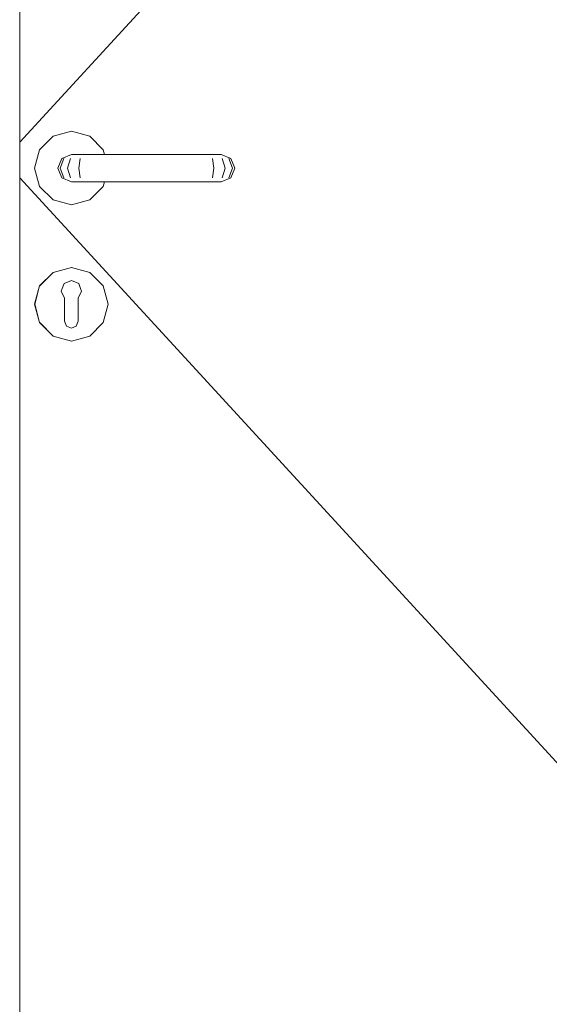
# Model space of a CAD drawing. Header units: millimetres. Extents: x 58537 to 97688, y -8921 to 14216.
# Tile 62 of 189: x 67375 to 67764, y 6166 to 6889. Entities that reach past the tile are written whole.
import ezdxf

# ---------------------------------------------------------------- set-up
doc = ezdxf.new("R2010")
doc.units = ezdxf.units.MM
doc.header["$MEASUREMENT"] = 0
doc.linetypes.add('Wipeout_Contour', pattern=[1000, 0, -1000])
for name, color, linetype in [('Nowe_A-Wymiary-Zewnętrzne', 7, 'Continuous'), ('Nowe_A-Ściany-Działowe', 7, 'Continuous'), ('Nowe_Drzwi Archicad', 7, 'Continuous')]:
    doc.layers.add(name, color=color, linetype=linetype)
doc.layers.add('Nowe_A-Wymiary-Zewnętrzne_Nr_pióra__45', color=7, linetype='Continuous', lineweight=15, true_color=0x40a5ff)
doc.layers.add('Nowe_A-Wymiary-Zewnętrzne_Nr_pióra__85', color=7, linetype='Continuous', lineweight=13, true_color=0x80c2ff)
doc.layers.add('Nowe_A-Wymiary-Zewnętrzne_Nr_pióra__46', color=5, linetype='Continuous', lineweight=15)
doc.layers.add('Nowe_Drzwi Archicad_Nr_pióra__3', color=7, linetype='Continuous', lineweight=13)
doc.styles.add('STYL_AUTOMATYCZNY_2', font='arial.ttf')
doc.dimstyles.new('STYL_AUTOMATYCZNY__1', dxfattribs={"dimtxt": 125, "dimasz": 47.5, "dimexe": 0.18, "dimexo": 20, "dimgap": 0, "dimtad": 1, "dimdec": 1, "dimlfac": 0.1, "dimzin": 0, "dimdsep": 46, "dimtxsty": 'STYL_AUTOMATYCZNY_2', "dimblk": 'ARROWHEAD_11', "dimblk1": 'ARROWHEAD_11', "dimblk2": 'ARROWHEAD_11', "dimcen": 0.09, "dimclrd": 256, "dimclre": 256, "dimclrt": 5, "dimadec": 1, "dimazin": 0, "dimtfac": 1, "dimtdec": 4, "dimtmove": 0, "dimatfit": 3, "dimfxl": 0, "dimtolj": 1, "dimtzin": 0, "dimarcsym": 0})

# ---------------------------------------------------------------- blocks, each defined once
blk = doc.blocks.new('ElemPrzekroju_256')
at = {"color": 254, "linetype": 'Wipeout_Contour', "lineweight": 0, "ltscale": 534110.723614}
blk.add_wipeout([(67805.09, 8320), (65240.07, 8320), (65240.07, 5792), (65265.07, 5792), (65265.07, 5780), (67258.07, 5780), (67258.07, 7897), (67805.09, 7897)], dxfattribs=at).dxf.layer = 'Nowe_A-Ściany-Działowe'
blk = doc.blocks.new('ElemPrzekroju_257')
at = {"layer": 'Nowe_Drzwi Archicad_Nr_pióra__3', "color": 7, "linetype": 'Continuous', "lineweight": 13}
blk.add_line((67375.07, 5780), (67375.07, 7780), dxfattribs=at)
at = {"color": 254, "linetype": 'Wipeout_Contour', "lineweight": 0, "ltscale": 1287320.760259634}
blk.add_wipeout([(67386.07, 6780), (67389.69, 6766.5), (67399.57, 6756.62), (67413.07, 6753), (67426.57, 6756.62), (67436.45, 6766.5), (67437.39, 6770), (67428.07, 6770), (67413.07, 6770), (67406, 6772.93), (67403.07, 6780), (67406, 6787.07), (67413.07, 6790), (67437.39, 6790), (67436.45, 6793.5), (67426.57, 6803.38), (67413.07, 6807), (67399.57, 6803.38), (67389.69, 6793.5)], dxfattribs=at).dxf.layer = 'Nowe_Drzwi Archicad'
at = {"color": 254, "linetype": 'Wipeout_Contour', "lineweight": 0, "ltscale": 406527.685098}
blk.add_wipeout([(67420.54, 6689.69), (67418.07, 6684.4), (67418.07, 6682.89), (67436.37, 6693.45), (67426.52, 6703.3), (67419.79, 6691.64)], dxfattribs=at).dxf.layer = 'Nowe_Drzwi Archicad'
at = {"color": 254, "linetype": 'Wipeout_Contour', "lineweight": 0, "ltscale": 406476.882421}
blk.add_wipeout([(67426.52, 6656.7), (67418.07, 6671.34), (67418.07, 6667.5), (67416.61, 6663.96), (67413.07, 6662.5), (67413.07, 6653.1)], dxfattribs=at).dxf.layer = 'Nowe_Drzwi Archicad'
at = {"layer": 'Nowe_Drzwi Archicad_Nr_pióra__3', "color": 7, "linetype": 'Continuous', "lineweight": 13}
for p, q in [((67775.09, 7234.58), (67375.07, 6799.06)), ((67413.07, 6807), (67399.57, 6803.38)), ((67426.57, 6803.38), (67413.07, 6807)), ((67399.57, 6803.38), (67389.69, 6793.5)), ((67389.69, 6793.5), (67386.07, 6780)), ((67386.07, 6780), (67389.69, 6766.5)), ((67389.69, 6766.5), (67399.57, 6756.62)), ((67399.57, 6756.62), (67413.07, 6753)), ((67413.07, 6753), (67426.57, 6756.62))]:
    blk.add_line(p, q, dxfattribs=at)
at = {"color": 254, "linetype": 'Wipeout_Contour', "lineweight": 0, "ltscale": 271004.618629}
blk.add_wipeout([(67413.07, 6790), (67406, 6787.07), (67407.55, 6787.07), (67414.21, 6790)], dxfattribs=at).dxf.layer = 'Nowe_Drzwi Archicad'
at = {"color": 254, "linetype": 'Wipeout_Contour', "lineweight": 0, "ltscale": 270980.474817}
blk.add_wipeout([(67403.07, 6780), (67406, 6772.93), (67407.55, 6772.93), (67404.79, 6780)], dxfattribs=at).dxf.layer = 'Nowe_Drzwi Archicad'
at = {"color": 254, "linetype": 'Wipeout_Contour', "lineweight": 0, "ltscale": 271034.505727}
blk.add_wipeout([(67418.07, 6680), (67439.97, 6680), (67436.37, 6693.45), (67418.07, 6682.89)], dxfattribs=at).dxf.layer = 'Nowe_Drzwi Archicad'
at = {"color": 254, "linetype": 'Wipeout_Contour', "lineweight": 0, "ltscale": 406421.195364}
blk.add_wipeout([(67413.07, 6653.1), (67413.07, 6662.5), (67409.54, 6663.96), (67408.07, 6667.5), (67408.07, 6671.34), (67399.62, 6656.7)], dxfattribs=at).dxf.layer = 'Nowe_Drzwi Archicad'
at = {"color": 254, "linetype": 'Wipeout_Contour', "lineweight": 0, "ltscale": 270983.305464}
blk.add_wipeout([(67406, 6787.07), (67403.07, 6780), (67404.79, 6780), (67407.55, 6787.07)], dxfattribs=at).dxf.layer = 'Nowe_Drzwi Archicad'
at = {"color": 254, "linetype": 'Wipeout_Contour', "lineweight": 0, "ltscale": 270997.785249}
blk.add_wipeout([(67406, 6772.93), (67413.07, 6770), (67414.21, 6770), (67407.55, 6772.93)], dxfattribs=at).dxf.layer = 'Nowe_Drzwi Archicad'
at = {"color": 254, "linetype": 'Wipeout_Contour', "lineweight": 0, "ltscale": 271053.447348}
blk.add_wipeout([(67436.45, 6693.5), (67426.57, 6703.38), (67426.52, 6703.3), (67436.37, 6693.45)], dxfattribs=at).dxf.layer = 'Nowe_Drzwi Archicad'
at = {"color": 254, "linetype": 'Wipeout_Contour', "lineweight": 0, "ltscale": 270921.11357}
blk.add_wipeout([(67408.07, 6677.11), (67389.78, 6666.55), (67399.62, 6656.7), (67408.07, 6671.34)], dxfattribs=at).dxf.layer = 'Nowe_Drzwi Archicad'
at = {"color": 254, "linetype": 'Wipeout_Contour', "lineweight": 0, "ltscale": 271015.223143}
blk.add_wipeout([(67418.07, 6671.34), (67426.52, 6656.7), (67436.37, 6666.55), (67418.07, 6677.11)], dxfattribs=at).dxf.layer = 'Nowe_Drzwi Archicad'
at = {"color": 254, "linetype": 'Wipeout_Contour', "lineweight": 0, "ltscale": 271015.21722}
blk.add_wipeout([(67414.21, 6790), (67407.55, 6787.07), (67412.37, 6787.07), (67417.47, 6790)], dxfattribs=at).dxf.layer = 'Nowe_Drzwi Archicad'
at = {"color": 254, "linetype": 'Wipeout_Contour', "lineweight": 0, "ltscale": 270993.909845}
blk.add_wipeout([(67404.79, 6780), (67407.55, 6772.93), (67412.37, 6772.93), (67410.26, 6780)], dxfattribs=at).dxf.layer = 'Nowe_Drzwi Archicad'
at = {"color": 254, "linetype": 'Wipeout_Contour', "lineweight": 0, "ltscale": 338751.459712}
blk.add_wipeout([(67418.45, 6695.14), (67419.79, 6691.64), (67426.52, 6703.3), (67413.07, 6706.9), (67413.07, 6697.43)], dxfattribs=at).dxf.layer = 'Nowe_Drzwi Archicad'
at = {"color": 254, "linetype": 'Wipeout_Contour', "lineweight": 0, "ltscale": 271031.439674}
blk.add_wipeout([(67418.07, 6677.11), (67436.37, 6666.55), (67439.97, 6680), (67418.07, 6680)], dxfattribs=at).dxf.layer = 'Nowe_Drzwi Archicad'
at = {"color": 254, "linetype": 'Wipeout_Contour', "lineweight": 0, "ltscale": 270989.829238}
blk.add_wipeout([(67413.07, 6653), (67426.57, 6656.62), (67426.52, 6656.7), (67413.07, 6653.1)], dxfattribs=at).dxf.layer = 'Nowe_Drzwi Archicad'
at = {"color": 254, "linetype": 'Wipeout_Contour', "lineweight": 0, "ltscale": 270996.740359}
blk.add_wipeout([(67407.55, 6787.07), (67404.79, 6780), (67410.26, 6780), (67412.37, 6787.07)], dxfattribs=at).dxf.layer = 'Nowe_Drzwi Archicad'
at = {"color": 254, "linetype": 'Wipeout_Contour', "lineweight": 0, "ltscale": 271008.3841}
blk.add_wipeout([(67407.55, 6772.93), (67414.21, 6770), (67417.47, 6770), (67412.37, 6772.93)], dxfattribs=at).dxf.layer = 'Nowe_Drzwi Archicad'
at = {"color": 254, "linetype": 'Wipeout_Contour', "lineweight": 0, "ltscale": 271009.66237}
blk.add_wipeout([(67426.57, 6703.38), (67413.07, 6707), (67413.07, 6706.9), (67426.52, 6703.3)], dxfattribs=at).dxf.layer = 'Nowe_Drzwi Archicad'
at = {"color": 254, "linetype": 'Wipeout_Contour', "lineweight": 0, "ltscale": 271075.65608}
blk.add_wipeout([(67440.07, 6680), (67436.45, 6693.5), (67436.37, 6693.45), (67439.97, 6680)], dxfattribs=at).dxf.layer = 'Nowe_Drzwi Archicad'
at = {"color": 254, "linetype": 'Wipeout_Contour', "lineweight": 0, "ltscale": 271038.931003}
blk.add_wipeout([(67426.57, 6656.62), (67436.45, 6666.5), (67436.37, 6666.55), (67426.52, 6656.7)], dxfattribs=at).dxf.layer = 'Nowe_Drzwi Archicad'
at = {"color": 254, "linetype": 'Wipeout_Contour', "lineweight": 0, "ltscale": 270936.182732}
blk.add_wipeout([(67399.57, 6656.62), (67413.07, 6653), (67413.07, 6653.1), (67399.62, 6656.7)], dxfattribs=at).dxf.layer = 'Nowe_Drzwi Archicad'
at = {"layer": 'Nowe_Drzwi Archicad_Nr_pióra__3', "color": 7, "linetype": 'Continuous', "lineweight": 13}
for p, q in [((67406, 6787.07), (67403.07, 6780)), ((67403.07, 6780), (67406, 6772.93)), ((67436.45, 6693.5), (67426.57, 6703.38)), ((67413.07, 6653), (67426.57, 6656.62))]:
    blk.add_line(p, q, dxfattribs=at)
at = {"color": 254, "linetype": 'Wipeout_Contour', "lineweight": 0, "ltscale": 271035.176906}
blk.add_wipeout([(67417.47, 6790), (67412.37, 6787.07), (67419.57, 6787.07), (67422.33, 6790)], dxfattribs=at).dxf.layer = 'Nowe_Drzwi Archicad'
at = {"color": 254, "linetype": 'Wipeout_Contour', "lineweight": 0, "ltscale": 271019.418445}
blk.add_wipeout([(67410.26, 6780), (67412.37, 6772.93), (67419.57, 6772.93), (67418.43, 6780)], dxfattribs=at).dxf.layer = 'Nowe_Drzwi Archicad'
at = {"color": 254, "linetype": 'Wipeout_Contour', "lineweight": 0, "ltscale": 338699.423689}
blk.add_wipeout([(67407.7, 6695.14), (67413.07, 6697.43), (67413.07, 6706.9), (67399.62, 6703.3), (67406.35, 6691.64)], dxfattribs=at).dxf.layer = 'Nowe_Drzwi Archicad'
at = {"color": 254, "linetype": 'Wipeout_Contour', "lineweight": 0, "ltscale": 271070.343683}
blk.add_wipeout([(67436.45, 6666.5), (67440.07, 6680), (67439.97, 6680), (67436.37, 6666.55)], dxfattribs=at).dxf.layer = 'Nowe_Drzwi Archicad'
at = {"layer": 'Nowe_Drzwi Archicad_Nr_pióra__3', "color": 7, "linetype": 'Continuous', "lineweight": 13}
for p, q in [((67440.07, 6680), (67436.45, 6693.5)), ((67436.45, 6666.5), (67440.07, 6680)), ((67426.57, 6656.62), (67436.45, 6666.5))]:
    blk.add_line(p, q, dxfattribs=at)
at = {"color": 254, "linetype": 'Wipeout_Contour', "lineweight": 0, "ltscale": 271022.248708}
blk.add_wipeout([(67412.37, 6787.07), (67410.26, 6780), (67418.43, 6780), (67419.57, 6787.07)], dxfattribs=at).dxf.layer = 'Nowe_Drzwi Archicad'
at = {"color": 254, "linetype": 'Wipeout_Contour', "lineweight": 0, "ltscale": 271028.344273}
blk.add_wipeout([(67412.37, 6772.93), (67417.47, 6770), (67422.33, 6770), (67419.57, 6772.93)], dxfattribs=at).dxf.layer = 'Nowe_Drzwi Archicad'
at = {"color": 254, "linetype": 'Wipeout_Contour', "lineweight": 0, "ltscale": 270956.019514}
blk.add_wipeout([(67413.07, 6707), (67399.57, 6703.38), (67399.62, 6703.3), (67413.07, 6706.9)], dxfattribs=at).dxf.layer = 'Nowe_Drzwi Archicad'
at = {"layer": 'Nowe_Drzwi Archicad_Nr_pióra__3', "color": 7, "linetype": 'Continuous', "lineweight": 13}
for p, q in [((67413.07, 6790), (67406, 6787.07)), ((67413.07, 6790), (67414.21, 6790)), ((67407.55, 6787.07), (67404.79, 6780)), ((67412.37, 6787.07), (67410.26, 6780)), ((67404.79, 6780), (67407.55, 6772.93)), ((67410.26, 6780), (67412.37, 6772.93)), ((67406, 6772.93), (67413.07, 6770)), ((67413.07, 6770), (67414.21, 6770)), ((67426.57, 6703.38), (67413.07, 6707))]:
    blk.add_line(p, q, dxfattribs=at)
at = {"color": 254, "linetype": 'Wipeout_Contour', "lineweight": 0, "ltscale": 271060.654867}
blk.add_wipeout([(67422.33, 6790), (67419.57, 6787.07), (67427.38, 6787.07), (67428.07, 6790)], dxfattribs=at).dxf.layer = 'Nowe_Drzwi Archicad'
at = {"color": 254, "linetype": 'Wipeout_Contour', "lineweight": 0, "ltscale": 271051.106653}
blk.add_wipeout([(67418.43, 6780), (67419.57, 6772.93), (67427.38, 6772.93), (67427.09, 6780)], dxfattribs=at).dxf.layer = 'Nowe_Drzwi Archicad'
at = {"color": 254, "linetype": 'Wipeout_Contour', "lineweight": 0, "ltscale": 406403.807365}
blk.add_wipeout([(67405.6, 6689.69), (67406.35, 6691.64), (67399.62, 6703.3), (67389.78, 6693.45), (67408.07, 6682.89), (67408.07, 6684.4)], dxfattribs=at).dxf.layer = 'Nowe_Drzwi Archicad'
at = {"color": 254, "linetype": 'Wipeout_Contour', "lineweight": 0, "ltscale": 271053.936605}
blk.add_wipeout([(67419.57, 6787.07), (67418.43, 6780), (67427.09, 6780), (67427.38, 6787.07)], dxfattribs=at).dxf.layer = 'Nowe_Drzwi Archicad'
at = {"color": 254, "linetype": 'Wipeout_Contour', "lineweight": 0, "ltscale": 271053.822858}
blk.add_wipeout([(67419.57, 6772.93), (67422.33, 6770), (67428.07, 6770), (67427.38, 6772.93)], dxfattribs=at).dxf.layer = 'Nowe_Drzwi Archicad'
at = {"color": 254, "linetype": 'Wipeout_Contour', "lineweight": 0, "ltscale": 270906.903804}
blk.add_wipeout([(67399.57, 6703.38), (67389.69, 6693.5), (67389.78, 6693.45), (67399.62, 6703.3)], dxfattribs=at).dxf.layer = 'Nowe_Drzwi Archicad'
at = {"layer": 'Nowe_Drzwi Archicad_Nr_pióra__3', "color": 7, "linetype": 'Continuous', "lineweight": 13}
for p, q in [((67414.21, 6790), (67417.47, 6790)), ((67417.47, 6790), (67422.33, 6790)), ((67419.57, 6787.07), (67418.43, 6780)), ((67418.43, 6780), (67419.57, 6772.93)), ((67414.21, 6770), (67417.47, 6770)), ((67417.47, 6770), (67422.33, 6770)), ((67413.07, 6707), (67399.57, 6703.38))]:
    blk.add_line(p, q, dxfattribs=at)
at = {"color": 254, "linetype": 'Wipeout_Contour', "lineweight": 0, "ltscale": 271234.953202}
blk.add_wipeout([(67428.07, 6790), (67427.38, 6787.07), (67508.77, 6787.07), (67508.07, 6790)], dxfattribs=at).dxf.layer = 'Nowe_Drzwi Archicad'
at = {"color": 254, "linetype": 'Wipeout_Contour', "lineweight": 0, "ltscale": 271230.123879}
blk.add_wipeout([(67427.09, 6780), (67427.38, 6772.93), (67508.77, 6772.93), (67509.06, 6780)], dxfattribs=at).dxf.layer = 'Nowe_Drzwi Archicad'
at = {"color": 254, "linetype": 'Wipeout_Contour', "lineweight": 0, "ltscale": 270914.373702}
blk.add_wipeout([(67408.07, 6682.89), (67389.78, 6693.45), (67386.17, 6680), (67408.07, 6680)], dxfattribs=at).dxf.layer = 'Nowe_Drzwi Archicad'
at = {"layer": 'Nowe_Drzwi Archicad_Nr_pióra__3', "color": 7, "linetype": 'Continuous', "lineweight": 13}
blk.add_line((67436.45, 6793.5), (67426.57, 6803.38), dxfattribs=at)
at = {"color": 254, "linetype": 'Wipeout_Contour', "lineweight": 0, "ltscale": 271232.951978}
blk.add_wipeout([(67427.38, 6787.07), (67427.09, 6780), (67509.06, 6780), (67508.77, 6787.07)], dxfattribs=at).dxf.layer = 'Nowe_Drzwi Archicad'
at = {"color": 254, "linetype": 'Wipeout_Contour', "lineweight": 0, "ltscale": 271228.125567}
blk.add_wipeout([(67427.38, 6772.93), (67428.07, 6770), (67508.07, 6770), (67508.77, 6772.93)], dxfattribs=at).dxf.layer = 'Nowe_Drzwi Archicad'
at = {"color": 254, "linetype": 'Wipeout_Contour', "lineweight": 0, "ltscale": 270911.305814}
blk.add_wipeout([(67408.07, 6680), (67386.17, 6680), (67389.78, 6666.55), (67408.07, 6677.11)], dxfattribs=at).dxf.layer = 'Nowe_Drzwi Archicad'
at = {"layer": 'Nowe_Drzwi Archicad_Nr_pióra__3', "color": 7, "linetype": 'Continuous', "lineweight": 13}
for p, q in [((67422.33, 6790), (67428.07, 6790)), ((67437.39, 6790), (67436.45, 6793.5)), ((67422.33, 6770), (67428.07, 6770)), ((67436.45, 6766.5), (67437.39, 6770)), ((67426.57, 6756.62), (67436.45, 6766.5))]:
    blk.add_line(p, q, dxfattribs=at)
at = {"color": 254, "linetype": 'Wipeout_Contour', "lineweight": 0, "ltscale": 271409.251935}
blk.add_wipeout([(67508.07, 6790), (67508.77, 6787.07), (67516.57, 6787.07), (67513.81, 6790)], dxfattribs=at).dxf.layer = 'Nowe_Drzwi Archicad'
at = {"color": 254, "linetype": 'Wipeout_Contour', "lineweight": 0, "ltscale": 271409.141542}
blk.add_wipeout([(67509.06, 6780), (67508.77, 6772.93), (67516.57, 6772.93), (67517.71, 6780)], dxfattribs=at).dxf.layer = 'Nowe_Drzwi Archicad'
at = {"color": 254, "linetype": 'Wipeout_Contour', "lineweight": 0, "ltscale": 812918.866531}
blk.add_wipeout([(67405.6, 6689.69), (67408.07, 6684.4), (67408.07, 6667.5), (67409.54, 6663.96), (67413.07, 6662.5), (67416.61, 6663.96), (67418.07, 6667.5), (67418.07, 6684.4), (67420.54, 6689.69), (67418.45, 6695.14), (67413.07, 6697.43), (67407.7, 6695.14)], dxfattribs=at).dxf.layer = 'Nowe_Drzwi Archicad'
at = {"color": 254, "linetype": 'Wipeout_Contour', "lineweight": 0, "ltscale": 270875.473533}
blk.add_wipeout([(67389.69, 6693.5), (67386.07, 6680), (67386.17, 6680), (67389.78, 6693.45)], dxfattribs=at).dxf.layer = 'Nowe_Drzwi Archicad'
at = {"color": 254, "linetype": 'Wipeout_Contour', "lineweight": 0, "ltscale": 270892.380164}
blk.add_wipeout([(67389.69, 6666.5), (67399.57, 6656.62), (67399.62, 6656.7), (67389.78, 6666.55)], dxfattribs=at).dxf.layer = 'Nowe_Drzwi Archicad'
at = {"layer": 'Nowe_Drzwi Archicad_Nr_pióra__3', "color": 7, "linetype": 'Continuous', "lineweight": 13}
for p, q in [((67399.57, 6703.38), (67389.69, 6693.5)), ((67407.7, 6695.14), (67413.07, 6697.43)), ((67413.07, 6697.43), (67418.45, 6695.14)), ((67406.35, 6691.64), (67405.6, 6689.69)), ((67408.07, 6684.4), (67405.6, 6689.69)), ((67406.35, 6691.64), (67407.7, 6695.14)), ((67420.54, 6689.69), (67418.07, 6684.4)), ((67419.79, 6691.64), (67418.45, 6695.14)), ((67419.79, 6691.64), (67420.54, 6689.69)), ((67408.07, 6682.89), (67408.07, 6684.4)), ((67408.07, 6682.89), (67408.07, 6680)), ((67418.07, 6684.4), (67418.07, 6682.89)), ((67418.07, 6682.89), (67418.07, 6680)), ((67408.07, 6680), (67408.07, 6677.11)), ((67408.07, 6677.11), (67408.07, 6671.34)), ((67418.07, 6680), (67418.07, 6677.11)), ((67418.07, 6677.11), (67418.07, 6671.34)), ((67408.07, 6671.34), (67408.07, 6667.5)), ((67409.54, 6663.96), (67408.07, 6667.5)), ((67418.07, 6667.5), (67416.61, 6663.96)), ((67418.07, 6671.34), (67418.07, 6667.5)), ((67413.07, 6662.5), (67409.54, 6663.96)), ((67416.61, 6663.96), (67413.07, 6662.5)), ((67399.57, 6656.62), (67413.07, 6653))]:
    blk.add_line(p, q, dxfattribs=at)
at = {"color": 254, "linetype": 'Wipeout_Contour', "lineweight": 0, "ltscale": 271411.967789}
blk.add_wipeout([(67508.77, 6787.07), (67509.06, 6780), (67517.71, 6780), (67516.57, 6787.07)], dxfattribs=at).dxf.layer = 'Nowe_Drzwi Archicad'
at = {"color": 254, "linetype": 'Wipeout_Contour', "lineweight": 0, "ltscale": 271402.428672}
blk.add_wipeout([(67508.77, 6772.93), (67508.07, 6770), (67513.81, 6770), (67516.57, 6772.93)], dxfattribs=at).dxf.layer = 'Nowe_Drzwi Archicad'
at = {"color": 254, "linetype": 'Wipeout_Contour', "lineweight": 0, "ltscale": 270870.157486}
blk.add_wipeout([(67386.07, 6680), (67389.69, 6666.5), (67389.78, 6666.55), (67386.17, 6680)], dxfattribs=at).dxf.layer = 'Nowe_Drzwi Archicad'
at = {"layer": 'Nowe_Drzwi Archicad_Nr_pióra__3', "color": 7, "linetype": 'Continuous', "lineweight": 13}
for p, q in [((67428.07, 6790), (67508.07, 6790)), ((67428.07, 6770), (67508.07, 6770)), ((67389.69, 6693.5), (67386.07, 6680)), ((67386.07, 6680), (67389.69, 6666.5)), ((67389.69, 6666.5), (67399.57, 6656.62))]:
    blk.add_line(p, q, dxfattribs=at)
at = {"color": 254, "linetype": 'Wipeout_Contour', "lineweight": 0, "ltscale": 271434.730256}
blk.add_wipeout([(67513.81, 6790), (67516.57, 6787.07), (67523.78, 6787.07), (67518.68, 6790)], dxfattribs=at).dxf.layer = 'Nowe_Drzwi Archicad'
at = {"color": 254, "linetype": 'Wipeout_Contour', "lineweight": 0, "ltscale": 271440.830212}
blk.add_wipeout([(67517.71, 6780), (67516.57, 6772.93), (67523.78, 6772.93), (67525.89, 6780)], dxfattribs=at).dxf.layer = 'Nowe_Drzwi Archicad'
at = {"color": 254, "linetype": 'Wipeout_Contour', "lineweight": 0, "ltscale": 271443.656149}
blk.add_wipeout([(67516.57, 6787.07), (67517.71, 6780), (67525.89, 6780), (67523.78, 6787.07)], dxfattribs=at).dxf.layer = 'Nowe_Drzwi Archicad'
at = {"color": 254, "linetype": 'Wipeout_Contour', "lineweight": 0, "ltscale": 271427.907616}
blk.add_wipeout([(67516.57, 6772.93), (67513.81, 6770), (67518.68, 6770), (67523.78, 6772.93)], dxfattribs=at).dxf.layer = 'Nowe_Drzwi Archicad'
at = {"layer": 'Nowe_Drzwi Archicad_Nr_pióra__3', "color": 7, "linetype": 'Continuous', "lineweight": 13}
for p, q in [((67508.07, 6790), (67513.81, 6790)), ((67508.07, 6770), (67513.81, 6770))]:
    blk.add_line(p, q, dxfattribs=at)
at = {"color": 254, "linetype": 'Wipeout_Contour', "lineweight": 0, "ltscale": 271454.690262}
blk.add_wipeout([(67518.68, 6790), (67523.78, 6787.07), (67528.59, 6787.07), (67521.93, 6790)], dxfattribs=at).dxf.layer = 'Nowe_Drzwi Archicad'
at = {"color": 254, "linetype": 'Wipeout_Contour', "lineweight": 0, "ltscale": 271466.339242}
blk.add_wipeout([(67525.89, 6780), (67523.78, 6772.93), (67528.59, 6772.93), (67531.35, 6780)], dxfattribs=at).dxf.layer = 'Nowe_Drzwi Archicad'
at = {"layer": 'Nowe_Drzwi Archicad_Nr_pióra__3', "color": 7, "linetype": 'Continuous', "lineweight": 13}
blk.add_line((67516.57, 6787.07), (67517.71, 6780), dxfattribs=at)
at = {"color": 254, "linetype": 'Wipeout_Contour', "lineweight": 0, "ltscale": 271469.164929}
blk.add_wipeout([(67523.78, 6787.07), (67525.89, 6780), (67531.35, 6780), (67528.59, 6787.07)], dxfattribs=at).dxf.layer = 'Nowe_Drzwi Archicad'
at = {"color": 254, "linetype": 'Wipeout_Contour', "lineweight": 0, "ltscale": 271447.868107}
blk.add_wipeout([(67523.78, 6772.93), (67518.68, 6770), (67521.93, 6770), (67528.59, 6772.93)], dxfattribs=at).dxf.layer = 'Nowe_Drzwi Archicad'
at = {"layer": 'Nowe_Drzwi Archicad_Nr_pióra__3', "color": 7, "linetype": 'Continuous', "lineweight": 13}
blk.add_line((67517.71, 6780), (67516.57, 6772.93), dxfattribs=at)
at = {"color": 254, "linetype": 'Wipeout_Contour', "lineweight": 0, "ltscale": 271465.289041}
blk.add_wipeout([(67521.93, 6790), (67528.59, 6787.07), (67530.14, 6787.07), (67523.07, 6790)], dxfattribs=at).dxf.layer = 'Nowe_Drzwi Archicad'
at = {"color": 254, "linetype": 'Wipeout_Contour', "lineweight": 0, "ltscale": 271479.774526}
blk.add_wipeout([(67531.35, 6780), (67528.59, 6772.93), (67530.14, 6772.93), (67533.07, 6780)], dxfattribs=at).dxf.layer = 'Nowe_Drzwi Archicad'
at = {"layer": 'Nowe_Drzwi Archicad_Nr_pióra__3', "color": 7, "linetype": 'Continuous', "lineweight": 13}
for p, q in [((67513.81, 6790), (67518.68, 6790)), ((67518.68, 6790), (67521.93, 6790)), ((67521.93, 6790), (67523.07, 6790))]:
    blk.add_line(p, q, dxfattribs=at)
at = {"color": 254, "linetype": 'Wipeout_Contour', "lineweight": 0, "ltscale": 271482.600081}
blk.add_wipeout([(67528.59, 6787.07), (67531.35, 6780), (67533.07, 6780), (67530.14, 6787.07)], dxfattribs=at).dxf.layer = 'Nowe_Drzwi Archicad'
at = {"color": 254, "linetype": 'Wipeout_Contour', "lineweight": 0, "ltscale": 271458.467145}
blk.add_wipeout([(67528.59, 6772.93), (67521.93, 6770), (67523.07, 6770), (67530.14, 6772.93)], dxfattribs=at).dxf.layer = 'Nowe_Drzwi Archicad'
at = {"layer": 'Nowe_Drzwi Archicad_Nr_pióra__3', "color": 7, "linetype": 'Continuous', "lineweight": 13}
for p, q in [((67523.07, 6790), (67530.14, 6787.07)), ((67523.78, 6787.07), (67525.89, 6780)), ((67528.59, 6787.07), (67531.35, 6780)), ((67530.14, 6787.07), (67533.07, 6780)), ((67525.89, 6780), (67523.78, 6772.93)), ((67531.35, 6780), (67528.59, 6772.93)), ((67533.07, 6780), (67530.14, 6772.93)), ((67805.09, 6304.76), (67375.07, 6772.94)), ((67513.81, 6770), (67518.68, 6770)), ((67518.68, 6770), (67521.93, 6770)), ((67521.93, 6770), (67523.07, 6770)), ((67530.14, 6772.93), (67523.07, 6770))]:
    blk.add_line(p, q, dxfattribs=at)
blk = doc.blocks.new('*D980')
at = {"layer": 'Nowe_A-Wymiary-Zewnętrzne_Nr_pióra__45', "linetype": 'Continuous', "lineweight": 15, "true_color": 0x40a5ff}
for points in [[(66434, 8320), (66434.95, 8315.22), (66437.66, 8311.16), (66441.72, 8308.45), (66446.5, 8307.5), (66451.28, 8308.45), (66455.34, 8311.16), (66458.05, 8315.22), (66459, 8320), (66458.05, 8324.78), (66455.34, 8328.84), (66451.28, 8331.55), (66446.5, 8332.5), (66441.72, 8331.55), (66437.66, 8328.84), (66434.95, 8324.78)], [(66434, 5780), (66434.95, 5775.22), (66437.66, 5771.16), (66441.72, 5768.45), (66446.5, 5767.5), (66451.28, 5768.45), (66455.34, 5771.16), (66458.05, 5775.22), (66459, 5780), (66458.05, 5784.78), (66455.34, 5788.84), (66451.28, 5791.55), (66446.5, 5792.5), (66441.72, 5791.55), (66437.66, 5788.84), (66434.95, 5784.78)]]:
    blk.add_hatch(color=161, dxfattribs=at).paths.add_polyline_path(points)
at = {"layer": 'Nowe_A-Wymiary-Zewnętrzne_Nr_pióra__45', "color": 161, "linetype": 'Continuous', "lineweight": 15, "true_color": 0x40a5ff}
for centre in [(66446.5, 8320), (66446.5, 5780)]:
    blk.add_circle(centre, 12.5, dxfattribs=at)
at = {"layer": 'Nowe_A-Wymiary-Zewnętrzne_Nr_pióra__85', "color": 151, "linetype": 'Continuous', "lineweight": 13, "true_color": 0x80c2ff}
for p, q in [((66446.5, 5792.5), (66446.5, 8307.5)), ((66434, 5780), (66399.62, 5780)), ((66493.37, 5780), (66459, 5780))]:
    blk.add_line(p, q, dxfattribs=at)
at = {"layer": 'Nowe_A-Wymiary-Zewnętrzne_Nr_pióra__46', "color": 5, "lineweight": 15, "char_height": 125, "attachment_point": 7, "rotation": 90, "style": 'STYL_AUTOMATYCZNY_2'}
for s, insert in [('\\A1;{\\pql;\\fArial|b0|i0|c238|p0;\\W1.000000;21,0}', (66421.5, 7973.85)), ('\\A1;{\\pql;\\fArial|b0|i0|c238|p0;\\W1.000000;254,0}', (66421.5, 6835.5)), ('\\A1;{\\pql;\\fArial|b0|i0|c238|p0;\\W1.000000;14,0}', (66421.5, 5792.5))]:
    blk.add_mtext(s, dxfattribs=dict(at, insert=insert))
blk = doc.blocks.new('ARROWHEAD_11')
at = {"color": 0, "linetype": 'Continuous', "lineweight": 0}
blk.add_line((0, 0), (-1, 0), dxfattribs=at)
at = {"color": 0, "linetype": 'Continuous', "lineweight": 0, "const_width": 0.25, "flags": 128}
blk.add_lwpolyline([(-0.125, 0, 1), (0.125, 0, 1)], format="xyb", close=True, dxfattribs=at)
blk = doc.blocks.new('*D1021')
at = {"layer": 'Nowe_A-Wymiary-Zewnętrzne_Nr_pióra__45', "linetype": 'Continuous', "lineweight": 15, "true_color": 0x40a5ff}
for points in [[(93173.54, 7980), (93174.49, 7975.22), (93177.2, 7971.16), (93181.25, 7968.45), (93186.04, 7967.5), (93190.82, 7968.45), (93194.88, 7971.16), (93197.59, 7975.22), (93198.54, 7980), (93197.59, 7984.78), (93194.88, 7988.84), (93190.82, 7991.55), (93186.04, 7992.5), (93181.25, 7991.55), (93177.2, 7988.84), (93174.49, 7984.78)], [(93173.54, 5780), (93174.49, 5775.22), (93177.2, 5771.16), (93181.25, 5768.45), (93186.04, 5767.5), (93190.82, 5768.45), (93194.88, 5771.16), (93197.59, 5775.22), (93198.54, 5780), (93197.59, 5784.78), (93194.88, 5788.84), (93190.82, 5791.55), (93186.04, 5792.5), (93181.25, 5791.55), (93177.2, 5788.84), (93174.49, 5784.78)]]:
    blk.add_hatch(color=161, dxfattribs=at).paths.add_polyline_path(points)
at = {"layer": 'Nowe_A-Wymiary-Zewnętrzne_Nr_pióra__45', "color": 161, "linetype": 'Continuous', "lineweight": 15, "true_color": 0x40a5ff}
for centre in [(93186.04, 7980), (93186.04, 5780)]:
    blk.add_circle(centre, 12.5, dxfattribs=at)
at = {"layer": 'Nowe_A-Wymiary-Zewnętrzne_Nr_pióra__85', "color": 151, "linetype": 'Continuous', "lineweight": 13, "true_color": 0x80c2ff}
for p, q in [((93173.54, 7980), (93139.16, 7980)), ((93232.91, 7980), (93198.54, 7980)), ((93186.04, 5792.5), (93186.04, 7967.5)), ((93173.54, 5780), (93139.16, 5780)), ((93232.91, 5780), (93198.54, 5780))]:
    blk.add_line(p, q, dxfattribs=at)
at = {"layer": 'Nowe_A-Wymiary-Zewnętrzne_Nr_pióra__46', "color": 5, "lineweight": 15, "char_height": 125, "attachment_point": 7, "rotation": 90, "style": 'STYL_AUTOMATYCZNY_2'}
for s, insert in [('\\A1;{\\pql;\\fArial|b0|i0|c238|p0;\\W1.000000;220,0}', (93161.04, 6832.33)), ('\\A1;{\\pql;\\fArial|b0|i0|c238|p0;\\W1.000000;14,0}', (93161.04, 5792.5))]:
    blk.add_mtext(s, dxfattribs=dict(at, insert=insert))
blk = doc.blocks.new('*D1027')
at = {"layer": 'Nowe_A-Wymiary-Zewnętrzne_Nr_pióra__45', "linetype": 'Continuous', "lineweight": 15, "true_color": 0x40a5ff}
for points in [[(93506.73, 12845.37), (93507.68, 12840.59), (93510.39, 12836.54), (93514.45, 12833.83), (93519.23, 12832.87), (93524.01, 12833.83), (93528.07, 12836.54), (93530.78, 12840.59), (93531.73, 12845.37), (93530.78, 12850.16), (93528.07, 12854.21), (93524.01, 12856.92), (93519.23, 12857.87), (93514.45, 12856.92), (93510.39, 12854.21), (93507.68, 12850.16)], [(93506.73, -450), (93507.68, -454.78), (93510.39, -458.84), (93514.45, -461.55), (93519.23, -462.5), (93524.01, -461.55), (93528.07, -458.84), (93530.78, -454.78), (93531.73, -450), (93530.78, -445.22), (93528.07, -441.16), (93524.01, -438.45), (93519.23, -437.5), (93514.45, -438.45), (93510.39, -441.16), (93507.68, -445.22)]]:
    blk.add_hatch(color=161, dxfattribs=at).paths.add_polyline_path(points)
at = {"layer": 'Nowe_A-Wymiary-Zewnętrzne_Nr_pióra__45', "color": 161, "linetype": 'Continuous', "lineweight": 15, "true_color": 0x40a5ff}
for centre in [(93519.23, 12845.37), (93519.23, -450)]:
    blk.add_circle(centre, 12.5, dxfattribs=at)
at = {"layer": 'Nowe_A-Wymiary-Zewnętrzne_Nr_pióra__85', "color": 151, "linetype": 'Continuous', "lineweight": 13, "true_color": 0x80c2ff}
for p, q in [((93519.23, 12857.87), (93519.23, 12870.37)), ((93506.73, 12845.37), (93472.36, 12845.37)), ((93566.11, 12845.37), (93531.73, 12845.37)), ((93519.23, -437.5), (93519.23, 12832.87)), ((93506.73, -450), (93472.36, -450)), ((93566.11, -450), (93531.73, -450)), ((93519.23, -475), (93519.23, -462.5))]:
    blk.add_line(p, q, dxfattribs=at)
at = {"layer": 'Nowe_A-Wymiary-Zewnętrzne_Nr_pióra__46', "color": 5, "lineweight": 15, "insert": (93494.23, 5911.71), "char_height": 125, "attachment_point": 7, "rotation": 90, "style": 'STYL_AUTOMATYCZNY_2'}
blk.add_mtext('\\A1;{\\pql;\\fArial|b0|i0|c238|p0;\\W1.000000;1\xa0329,5}', dxfattribs=at)
blk = doc.blocks.new('*D1039')
at = {"layer": 'Nowe_A-Wymiary-Zewnętrzne_Nr_pióra__45', "linetype": 'Continuous', "lineweight": 15, "true_color": 0x40a5ff}
for points in [[(90228.51, 8320), (90229.46, 8315.22), (90232.17, 8311.16), (90236.23, 8308.45), (90241.01, 8307.5), (90245.79, 8308.45), (90249.85, 8311.16), (90252.56, 8315.22), (90253.51, 8320), (90252.56, 8324.78), (90249.85, 8328.84), (90245.79, 8331.55), (90241.01, 8332.5), (90236.23, 8331.55), (90232.17, 8328.84), (90229.46, 8324.78)], [(90228.51, 5780), (90229.46, 5775.22), (90232.17, 5771.16), (90236.23, 5768.45), (90241.01, 5767.5), (90245.79, 5768.45), (90249.85, 5771.16), (90252.56, 5775.22), (90253.51, 5780), (90252.56, 5784.78), (90249.85, 5788.84), (90245.79, 5791.55), (90241.01, 5792.5), (90236.23, 5791.55), (90232.17, 5788.84), (90229.46, 5784.78)]]:
    blk.add_hatch(color=161, dxfattribs=at).paths.add_polyline_path(points)
at = {"layer": 'Nowe_A-Wymiary-Zewnętrzne_Nr_pióra__45', "color": 161, "linetype": 'Continuous', "lineweight": 15, "true_color": 0x40a5ff}
for centre in [(90241.01, 8320), (90241.01, 5780)]:
    blk.add_circle(centre, 12.5, dxfattribs=at)
at = {"layer": 'Nowe_A-Wymiary-Zewnętrzne_Nr_pióra__85', "color": 151, "linetype": 'Continuous', "lineweight": 13, "true_color": 0x80c2ff}
for p, q in [((90241.01, 5792.5), (90241.01, 8307.5)), ((90228.51, 5780), (90194.13, 5780)), ((90287.88, 5780), (90253.51, 5780))]:
    blk.add_line(p, q, dxfattribs=at)
at = {"layer": 'Nowe_A-Wymiary-Zewnętrzne_Nr_pióra__46', "color": 5, "lineweight": 15, "char_height": 125, "attachment_point": 7, "rotation": 90, "style": 'STYL_AUTOMATYCZNY_2'}
for s, insert in [('\\A1;{\\pql;\\fArial|b0|i0|c238|p0;\\W1.000000;21,0}', (90216.01, 7973.85)), ('\\A1;{\\pql;\\fArial|b0|i0|c238|p0;\\W1.000000;254,0}', (90216.01, 6835.5)), ('\\A1;{\\pql;\\fArial|b0|i0|c238|p0;\\W1.000000;14,0}', (90216.01, 5792.5))]:
    blk.add_mtext(s, dxfattribs=dict(at, insert=insert))

msp = doc.modelspace()

# ---------------------------------------------------------------- block references
at = {"layer": 'Nowe_A-Ściany-Działowe', "lineweight": 0}
msp.add_blockref('ElemPrzekroju_256', (0, 0), dxfattribs=at)

# ---------------------------------------------------------------- next in the draw order: block references
at = {"layer": 'Nowe_Drzwi Archicad', "lineweight": 0}
msp.add_blockref('ElemPrzekroju_257', (0, 0), dxfattribs=at)

# ---------------------------------------------------------------- next in the draw order: dimensions: what is measured, and where the dimension line sits
at = {"layer": 'Nowe_A-Wymiary-Zewnętrzne', "color": 151, "linetype": 'Continuous', "lineweight": 13, "true_color": 0x80c2ff}
for base, p1, p2, picture, middle in [((93519.23, 12845.37), (63041.84, -450), (64717.21, 12845.37), '*D1027', (93431.73, 6192.83)), ((66446.5, 8320), (58537.27, 5780), (78005.07, 8320), '*D980', (66359, 7044.89)), ((90241.01, 8320), (58537.27, 5780), (78005.07, 8320), '*D1039', (90153.51, 7044.89)), ((93186.04, 7980), (58537.27, 5780), (64770.07, 7980), '*D1021', (93098.54, 7041.72))]:
    dim = msp.add_linear_dim(base=base, p1=p1, p2=p2, angle=90, dimstyle='STYL_AUTOMATYCZNY__1', dxfattribs=at)
    dim.commit()
    dim.dimension.update_dxf_attribs({"geometry": picture, "text_midpoint": middle, "dimtype": 160, "text_rotation": 90})

doc.saveas('drawing.dxf')
